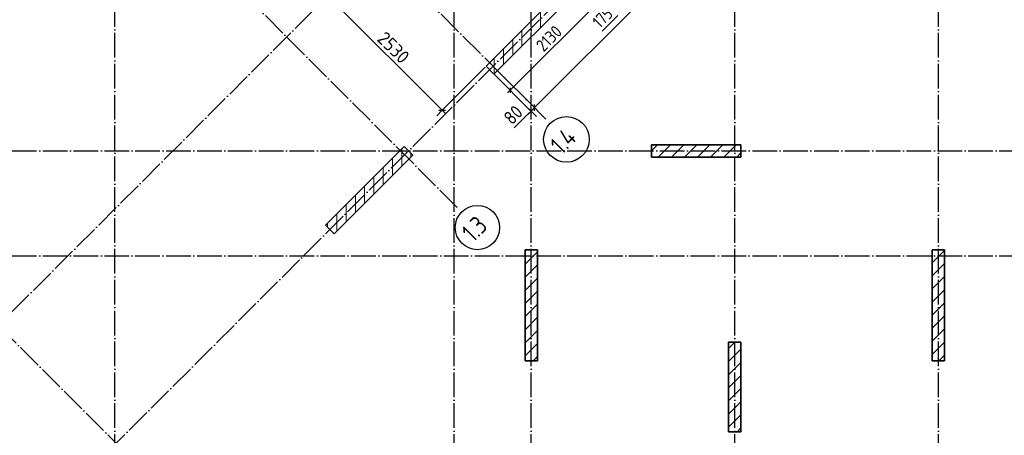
# Model space of a CAD drawing. Header units: millimetres. Extents: x -49773 to 2322955, y -3321 to 58485.
# Tile 180 of 256: x 805153 to 821113, y 13206 to 19941. Entities that reach past the tile are written whole.
import ezdxf

# ---------------------------------------------------------------- set-up
doc = ezdxf.new("R2010")
doc.units = ezdxf.units.MM
doc.linetypes.add('______11', pattern=[500, 400, -50, 0, -50])
doc.linetypes.add('______5', pattern=[1100, 800, -100, 100, -100])
doc.layers.add('Осевая линия_ общее', color=7, linetype='______5', lineweight=13, true_color=0xa0a0a0)
for name, color, linetype, lineweight in [('Размерная линия_ общее', 7, 'Continuous', 13), ('Размерная линия_ общее_1', 7, 'Continuous', 13), ('Стена_ общее', 7, 'Continuous', 35)]:
    doc.layers.add(name, color=color, linetype=linetype, lineweight=lineweight)
doc.styles.add('ISOCPEUR', font='txt')

msp = doc.modelspace()

# ---------------------------------------------------------------- linework, layer by layer
at = {"color": 7, "linetype": 'Continuous', "lineweight": 35, "transparency": 33554687}
for p, q in [((811384.1, 17885.8), (810111.3, 16613)), ((811525.6, 17744.4), (811384.1, 17885.8)), ((816844.9, 17913.6), (815394.9, 17913.6)), ((815394.9, 17913.6), (815394.9, 17713.6)), ((816844.9, 17713.6), (816844.9, 17913.6)), ((810252.8, 16471.6), (811525.6, 17744.4)), ((815394.9, 17713.6), (816844.9, 17713.6)), ((810111.3, 16613), (810252.8, 16471.6)), ((813344.9, 16213.6), (813344.9, 14413.6)), ((813544.9, 16213.6), (813344.9, 16213.6)), ((813544.9, 14413.6), (813544.9, 16213.6)), ((819944.9, 16213.6), (819944.9, 14413.6)), ((820144.9, 16213.6), (819944.9, 16213.6)), ((820144.9, 14413.6), (820144.9, 16213.6)), ((816644.9, 14713.6), (816644.9, 13263.6)), ((816844.9, 14713.6), (816644.9, 14713.6)), ((816844.9, 13263.6), (816844.9, 14713.6)), ((813344.9, 14413.6), (813544.9, 14413.6)), ((819944.9, 14413.6), (820144.9, 14413.6)), ((816644.9, 13263.6), (816844.9, 13263.6))]:
    msp.add_line(p, q, dxfattribs=at)
at = {"color": 253, "linetype": '______5', "lineweight": 18, "true_color": 0xababab, "transparency": 33554687}
for p, q in [((815394.9, 17816.2), (815492.4, 17913.6)), ((815716.6, 17713.6), (815916.6, 17913.6)), ((816140.9, 17713.6), (816340.9, 17913.6)), ((816565.2, 17713.6), (816765.2, 17913.6)), ((811344.9, 17563.8), (811344.9, 17846.6)), ((811044.9, 17263.8), (811044.9, 17546.6)), ((810744.9, 16963.8), (810744.9, 17246.6)), ((810444.9, 16663.8), (810444.9, 16946.6)), ((810144.9, 16579.4), (810144.9, 16646.6)), ((813344.9, 16190.5), (813368.1, 16213.6)), ((819944.9, 16002.2), (820144.9, 16202.2)), ((813344.9, 15766.2), (813544.9, 15966.2)), ((819944.9, 15578), (820144.9, 15778)), ((813344.9, 15341.9), (813544.9, 15541.9)), ((819944.9, 15153.7), (820144.9, 15353.7)), ((813344.9, 14917.7), (813544.9, 15117.7)), ((819944.9, 14729.4), (820144.9, 14929.4)), ((813344.9, 14493.4), (813544.9, 14693.4)), ((816644.9, 14399.3), (816844.9, 14599.3)), ((820053.4, 14413.6), (820144.9, 14505.2)), ((816644.9, 13975), (816844.9, 14175)), ((816644.9, 13550.8), (816844.9, 13750.8)), ((816782.1, 13263.6), (816844.9, 13326.5))]:
    msp.add_line(p, q, dxfattribs=at)
at = {"color": 253, "linetype": '______11', "lineweight": 18, "true_color": 0xababab, "transparency": 33554687}
for p, q in [((815504.5, 17713.6), (815704.5, 17913.6)), ((815928.8, 17713.6), (816128.8, 17913.6)), ((816353, 17713.6), (816553, 17913.6)), ((811494.9, 17713.8), (811494.9, 17775)), ((816777.3, 17713.6), (816844.9, 17781.3)), ((811194.9, 17413.8), (811194.9, 17696.6)), ((810894.9, 17113.8), (810894.9, 17396.6)), ((810594.9, 16813.8), (810594.9, 17096.6)), ((810294.9, 16513.8), (810294.9, 16796.6)), ((813344.9, 15978.3), (813544.9, 16178.3)), ((819944.9, 15790.1), (820144.9, 15990.1)), ((813344.9, 15554.1), (813544.9, 15754.1)), ((819944.9, 15365.8), (820144.9, 15565.8)), ((813344.9, 15129.8), (813544.9, 15329.8)), ((819944.9, 14941.6), (820144.9, 15141.6)), ((813344.9, 14705.5), (813544.9, 14905.5)), ((816644.9, 14611.4), (816747.1, 14713.6)), ((819944.9, 14517.3), (820144.9, 14717.3)), ((813477.3, 14413.6), (813544.9, 14481.3)), ((816644.9, 14187.2), (816844.9, 14387.2)), ((816644.9, 13762.9), (816844.9, 13962.9)), ((816644.9, 13338.6), (816844.9, 13538.6))]:
    msp.add_line(p, q, dxfattribs=at)
at = {"layer": 'Осевая линия_ общее', "color": 253, "linetype": '______11', "lineweight": -3, "true_color": 0xa0a0a0, "transparency": 33554687}
for p, q in [((806694.9, 6823.6), (806694.9, 56903.6)), ((812194.9, 6823.6), (812194.9, 56903.6)), ((813444.9, 6823.6), (813444.9, 49413.6)), ((816744.9, 6823.6), (816744.9, 30043.6)), ((801838.2, 12016.8), (818349.1, 28527.7)), ((803747.4, 10107.6), (820258.3, 26618.6)), ((813682.2, 18331.3), (807219.3, 24794.2)), ((820044.9, 6823.6), (820044.9, 23923.6)), ((812246.8, 16895.8), (805783.8, 23358.8)), ((807572.8, 12221.9), (801109.9, 18684.8)), ((795524.9, 17813.6), (824344.9, 17813.6)), ((795524.9, 16113.6), (824344.9, 16113.6))]:
    msp.add_line(p, q, dxfattribs=at)
at = {"layer": 'Осевая линия_ общее', "color": 7, "linetype": 'Continuous', "lineweight": 25, "transparency": 33554687}
for centre, radius in [((814015.6, 18001.1), 369.8), ((812572.5, 16572.7), 359.3)]:
    msp.add_circle(centre, radius, dxfattribs=at)
at = {"layer": 'Размерная линия_ общее', "color": 7, "linetype": 'Continuous', "lineweight": 13, "transparency": 33554687}
for p, q in [((813498, 18515.5), (819197.3, 24214.8)), ((810211.8, 20263.1), (812000.7, 18474.1)), ((813441.4, 18459), (813498, 18515.5)), ((812000.7, 18474.1), (812053.8, 18421.1)), ((813370.4, 18390.1), (813168.1, 18187.8)), ((813469.7, 18487.3), (813370.4, 18390.1)), ((813441.4, 18459), (813388.4, 18405.9))]:
    msp.add_line(p, q, dxfattribs=at)
at = {"layer": 'Размерная линия_ общее', "color": 253, "linetype": 'Continuous', "lineweight": -3, "true_color": 0xa0a0a0, "transparency": 33554687}
for p, q in [((812000.7, 18474.1), (812699.4, 19172.7)), ((812000.7, 18474.1), (812089.1, 18562.5)), ((813441.4, 18459), (813353, 18547.4)), ((813498, 18515.5), (813409.6, 18603.9)), ((813498, 18515.5), (813586.4, 18427.1)), ((812000.7, 18474.1), (811912.4, 18385.7)), ((813441.4, 18459), (813529.8, 18370.6))]:
    msp.add_line(p, q, dxfattribs=at)
at = {"layer": 'Размерная линия_ общее', "color": 7, "linetype": 'Continuous', "lineweight": 25, "transparency": 33554687}
for p, q in [((813498, 18462.5), (813498, 18568.6)), ((811947.7, 18474.1), (812053.8, 18474.1)), ((813441.4, 18405.9), (813441.4, 18512))]:
    msp.add_line(p, q, dxfattribs=at)
at = {"layer": 'Размерная линия_ общее', "color": 253, "linetype": 'Continuous', "lineweight": -3, "true_color": 0xa0a0a0, "transparency": 33554687}
for points in [[(813441.4, 18459), (813428.4, 18472), (813428.4, 18472), (813428.4, 18472), (813428.4, 18472), (812847.8, 19052.5)], [(813498, 18515.5), (813485, 18528.5), (813485, 18528.5), (813484.9, 18528.6), (813484.9, 18528.6), (812904.4, 19109.1)]]:
    msp.add_lwpolyline(points, dxfattribs=at)
at = {"layer": 'Размерная линия_ общее_1', "color": 7, "linetype": 'Continuous', "lineweight": 13, "transparency": 33554687}
for p, q in [((814610, 20302.6), (813103.9, 18796.5)), ((814848.8, 20007.7), (814594.2, 19753.1)), ((813103.9, 18796.5), (813061.5, 18754.1))]:
    msp.add_line(p, q, dxfattribs=at)
at = {"layer": 'Размерная линия_ общее_1', "color": 253, "linetype": 'Continuous', "lineweight": -3, "true_color": 0xa0a0a0, "transparency": 33554687}
for q in [(812854.9, 19045.4), (813033.2, 18867.2), (813174.6, 18725.8)]:
    msp.add_line((813103.9, 18796.5), q, dxfattribs=at)
at = {"layer": 'Размерная линия_ общее_1', "color": 7, "linetype": 'Continuous', "lineweight": 25, "transparency": 33554687}
msp.add_line((813103.9, 18838.9), (813103.9, 18754.1), dxfattribs=at)
at = {"layer": 'Стена_ общее', "color": 7, "linetype": 'Continuous', "lineweight": 35, "transparency": 33554687}
for p, q in [((812840.8, 19059.6), (814346.9, 20565.7)), ((813950.9, 20424.3), (812713.5, 19186.9)), ((812713.5, 19186.9), (812840.8, 19059.6))]:
    msp.add_line(p, q, dxfattribs=at)
at = {"layer": 'Стена_ общее', "color": 253, "linetype": '______11', "lineweight": 18, "true_color": 0xababab, "transparency": 33554687}
for p, q in [((813594.9, 19813.8), (813594.9, 20068.3)), ((813294.9, 19513.8), (813294.9, 19768.3)), ((812994.9, 19213.8), (812994.9, 19468.3))]:
    msp.add_line(p, q, dxfattribs=at)
at = {"layer": 'Стена_ общее', "color": 253, "linetype": '______5', "lineweight": 18, "true_color": 0xababab, "transparency": 33554687}
for p, q in [((813444.9, 19663.8), (813444.9, 19918.3)), ((813144.9, 19363.8), (813144.9, 19618.3)), ((812844.9, 19063.8), (812844.9, 19318.3))]:
    msp.add_line(p, q, dxfattribs=at)

# ---------------------------------------------------------------- texts
at = {"layer": 'Осевая линия_ общее', "color": 7, "linetype": 'Continuous', "lineweight": 25, "transparency": 33554687, "char_height": 300, "attachment_point": 7, "rotation": 45, "style": 'ISOCPEUR'}
for s, insert, width in [('\\W0.80;1.4', (813938.2, 17739.1), 599.729), ('\\W0.79;1.3', (812505.7, 16321.3), 568.071)]:
    msp.add_mtext(s, dxfattribs=dict(at, insert=insert, width=width))
at = {"layer": 'Размерная линия_ общее', "color": 7, "linetype": 'Continuous', "lineweight": 25, "transparency": 33554687, "char_height": 220, "attachment_point": 7, "style": 'ISOCPEUR'}
for s, insert, width, rotation in [('\\W0.93;2530', (810931.6, 19614), 718.097, 315), ('\\W0.87;80', (813132.8, 18223.2), 403.938, 45)]:
    msp.add_mtext(s, dxfattribs=dict(at, insert=insert, width=width, rotation=rotation))
at = {"layer": 'Размерная линия_ общее_1', "color": 7, "linetype": 'Continuous', "lineweight": 18, "transparency": 33554687, "char_height": 200, "attachment_point": 7, "rotation": 45, "style": 'ISOCPEUR'}
for s, insert, width in [('\\W0.83;175', (814558.9, 19788.5), 462.331), ('\\W0.87;2130', (813644.8, 19408.1), 606.272)]:
    msp.add_mtext(s, dxfattribs=dict(at, insert=insert, width=width))

doc.saveas('drawing.dxf')
